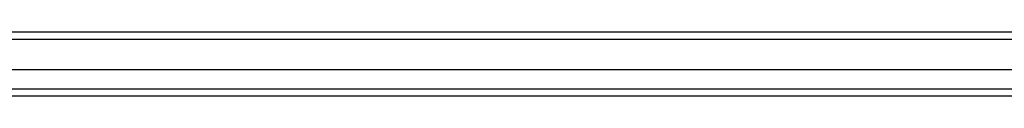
# Model space of a CAD drawing. Header units: inches. Extents: x 21 to 549, y 60 to 259.
# Tile 37 of 129: x 217.045 to 230.368, y 176.333 to 177.199. Entities that reach past the tile are written whole.
import ezdxf

# ---------------------------------------------------------------- set-up
doc = ezdxf.new("R2010")
doc.units = ezdxf.units.IN
doc.header["$MEASUREMENT"] = 0
doc.layers.add('Visible Edges(ANSI)', color=7, linetype='Continuous', lineweight=25)
doc.layers.add('Visible Tangent Edges(ANSI)', color=7, linetype='Continuous', lineweight=25)

msp = doc.modelspace()

# ---------------------------------------------------------------- linework, layer by layer
at = {"layer": 'Visible Edges(ANSI)'}
for p, q in [((243.592, 177.199), (189.79, 177.199)), ((242.982, 176.687), (190.4, 176.687)), ((242.794, 176.333), (190.588, 176.333))]:
    msp.add_line(p, q, dxfattribs=at)
at = {"layer": 'Visible Tangent Edges(ANSI)'}
for p, q in [((189.79, 177.1), (243.592, 177.1)), ((190.458, 176.432), (242.924, 176.432))]:
    msp.add_line(p, q, dxfattribs=at)

doc.saveas('drawing.dxf')
